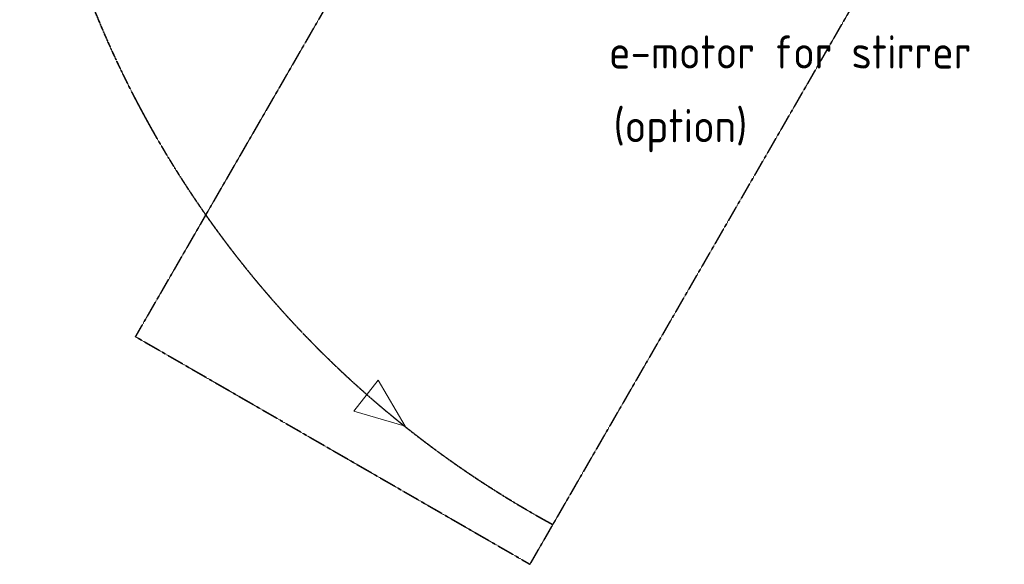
# Model space of a CAD drawing. Header units: millimetres. Extents: x 0 to 62175, y 0 to 44550.
# Tile 10 of 38: x 13979 to 19168, y 7338 to 10209. Entities that reach past the tile are written whole.
import ezdxf

# ---------------------------------------------------------------- set-up
doc = ezdxf.new("R2010")
doc.units = ezdxf.units.MM
doc.linetypes.add('GEN7A', pattern=[7.5, 5, -1.25, 0, -1.25])
doc.linetypes.add('MITTE', pattern=[2, 1.25, -0.25, 0.25, -0.25])
doc.layers.add('7A', color=4, linetype='GEN7A')
doc.layers.add('Text', color=3, linetype='Continuous')
doc.layers.add('Mittellinie', color=4, linetype='MITTE', lineweight=35)
doc.styles.get("Standard").update_dxf_attribs({"font": 'ISOCP.SHX'})

msp = doc.modelspace()

# ---------------------------------------------------------------- linework, layer by layer
at = {"layer": '7A', "lineweight": 13, "ltscale": 75}
for p, q in [((15740.412, 8144.429), (15868.336, 8308.993)), ((16010.283, 8066.649), (15868.336, 8308.993)), ((16010.283, 8066.649), (15740.412, 8144.429))]:
    msp.add_line(p, q, dxfattribs=at)
at = {"layer": 'Mittellinie'}
for p, q in [((14589.369, 8537.594), (17089.399, 12867.703)), ((16667.83, 7337.594), (19167.86, 11667.703)), ((14589.369, 8537.594), (16667.83, 7337.594))]:
    msp.add_line(p, q, dxfattribs=at)
msp.add_arc((19379.314, 12284.458), 5400, 155.08316, 241.328742, dxfattribs=at)

# ---------------------------------------------------------------- texts
at = {"layer": 'Text', "lineweight": 30}
for s, p in [('e-motor for stirrer', (17084.548, 9951.059)), ('(option)', (17108.797, 9562.453))]:
    msp.add_text(s, height=175, dxfattribs=at).set_placement(p)

doc.saveas('drawing.dxf')
